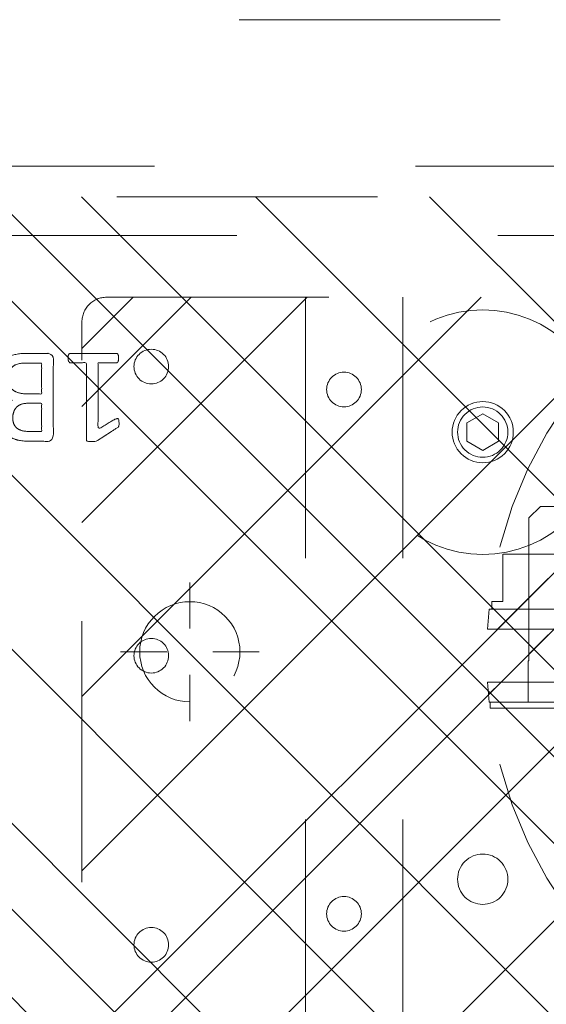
# Model space of a CAD drawing. Header units: inches. Extents: x -434 to -285, y -58 to 33.
# Tile 8 of 103: x -421.15 to -418.46, y -37.08 to -32.05. Entities that reach past the tile are written whole.
import ezdxf

# ---------------------------------------------------------------- set-up
doc = ezdxf.new("R2010")
doc.units = ezdxf.units.IN
doc.header["$LTSCALE"] = 32
doc.header["$MEASUREMENT"] = 0
doc.header["$PDMODE"] = 1
doc.header["$PDSIZE"] = -2
doc.linetypes.add('Dash Style-1', pattern=[0.083328, 0.041656, -0.041672])
for name, color, linetype, lineweight in [('DashLine', 7, 'Dash Style-1', 13), ('DashLineFill', 7, 'Dash Style-1', 13), ('Drawing', 7, 'Continuous', 18), ('Metal-Black', 7, 'Continuous', 18), ('Metal-DeskStructure', 7, 'Continuous', 13), ('SolidLine', 7, 'Continuous', 15), ('Wood_1-H', 7, 'Continuous', 13)]:
    doc.layers.add(name, color=color, linetype=linetype, lineweight=lineweight)
pattern_1 = [(45, (0, 0), (-1.613, 1.9357), []), (45, (-1.0608, 1.0608), (-0.472346, 0.41676), [])]

# ---------------------------------------------------------------- blocks, each defined once
blk = doc.blocks.new('Group-52')
at = {"layer": 'DashLine'}
for p, q in [((0.0002, 3.8189), (0.0002, 4.0551)), ((-0.1179, 3.7008), (-0.3541, 3.7008)), ((0.1183, 3.7008), (0.3545, 3.7008)), ((0.0002, 3.5827), (0.0002, 3.3465))]:
    blk.add_line(p, q, dxfattribs=at)
at = {"layer": 'DashLine', "flags": 128}
blk.add_lwpolyline([(-0.2557, 3.7008), (-0.2545, 3.7259), (-0.2508, 3.7507), (-0.2447, 3.7751), (-0.2362, 3.7987), (-0.2255, 3.8214), (-0.2126, 3.843), (-0.1976, 3.8631), (-0.1808, 3.8817), (-0.1621, 3.8986), (-0.142, 3.9136), (-0.1204, 3.9265), (-0.0977, 3.9372), (-0.0741, 3.9457), (-0.0497, 3.9518), (-0.0249, 3.9555), (0.0002, 3.9567), (0.0253, 3.9555), (0.0501, 3.9518), (0.0745, 3.9457), (0.0981, 3.9372), (0.1208, 3.9265), (0.1424, 3.9136), (0.1625, 3.8986), (0.1812, 3.8817), (0.198, 3.8631), (0.213, 3.843), (0.2259, 3.8214), (0.2366, 3.7987), (0.2451, 3.7751), (0.2512, 3.7507), (0.2549, 3.7259), (0.2561, 3.7008), (0.2549, 3.6757), (0.2512, 3.6509), (0.2451, 3.6265), (0.2366, 3.6029), (0.2259, 3.5802), (0.213, 3.5586), (0.198, 3.5384), (0.1812, 3.5198), (0.1625, 3.503), (0.1424, 3.488), (0.1208, 3.4751), (0.0981, 3.4644), (0.0745, 3.4559), (0.0501, 3.4498), (0.0253, 3.4461), (0.0002, 3.4449), (-0.0249, 3.4461), (-0.0497, 3.4498), (-0.0741, 3.4559), (-0.0977, 3.4644), (-0.1204, 3.4751), (-0.142, 3.488), (-0.1621, 3.503), (-0.1808, 3.5198), (-0.1976, 3.5384), (-0.2126, 3.5586), (-0.2255, 3.5802), (-0.2362, 3.6029), (-0.2447, 3.6265), (-0.2508, 3.6509), (-0.2545, 3.6757)], close=True, dxfattribs=at)
blk = doc.blocks.new('Group-55')
at = {"layer": 'SolidLine', "color": 7}
for points, knots in [([(1.2823, 6.0565), (1.3118, 6.0565), (1.3709, 6.0491), (1.4262, 6.0325), (1.4742, 6.0048), (1.5093, 5.9623), (1.5314, 5.9033), (1.5314, 5.8498), (1.5259, 5.8221), (1.5176, 5.7889), (1.5093, 5.7778), (1.4982, 5.7741), (1.4816, 5.7741), (1.4724, 5.776), (1.4668, 5.7778), (1.465, 5.7815), (1.465, 5.7889), (1.4705, 5.8018), (1.4779, 5.8239), (1.4816, 5.8516), (1.4816, 5.9033), (1.4558, 5.9513), (1.4133, 5.9808), (1.3561, 5.9974), (1.3229, 5.9974), (1.334, 5.979), (1.3506, 5.9273), (1.3506, 5.8572), (1.3303, 5.8055), (1.2952, 5.776), (1.2472, 5.7612), (1.1882, 5.7612), (1.1347, 5.7796), (1.0941, 5.8166), (1.0701, 5.8719), (1.0701, 5.9402), (1.083, 5.9826), (1.1107, 6.0159), (1.1476, 6.038), (1.1956, 6.0509), (1.2509, 6.0565), (1.2823, 6.0565)], [0, 0, 0, 0.054342, 0.108683, 0.163025, 0.217366, 0.271708, 0.32605, 0.346749, 0.367448, 0.408846, 0.429545, 0.450244, 0.466803, 0.483362, 0.499922, 0.516481, 0.53304, 0.549599, 0.566158, 0.582718, 0.612524, 0.642331, 0.672137, 0.701944, 0.701944, 0.721255, 0.740567, 0.762023, 0.78348, 0.804937, 0.826394, 0.847851, 0.869308, 0.890765, 0.912222, 0.926851, 0.941481, 0.956111, 0.970741, 0.98537, 1, 1, 1]), ([(1.2768, 5.9956), (1.2325, 5.9956), (1.1411, 5.979), (1.1162, 5.9291), (1.1162, 5.8848), (1.1328, 5.8516), (1.1605, 5.8313), (1.1956, 5.8221), (1.2343, 5.8221), (1.2675, 5.8313), (1.2915, 5.8498), (1.3044, 5.8811), (1.3044, 5.931), (1.2878, 5.979), (1.2768, 5.9956)], [0, 0, 0, 0.066007, 0.19802, 0.264026, 0.330033, 0.39604, 0.462046, 0.528053, 0.60066, 0.673267, 0.745875, 0.818482, 0.909241, 1, 1, 1]), ([(1.1014, 5.7482), (1.1074, 5.7482), (1.118, 5.7482), (1.1236, 5.7445), (1.1273, 5.739), (1.1273, 5.6744), (1.1273, 5.6116), (1.3211, 5.6116), (1.5185, 5.6116), (1.5222, 5.608), (1.5241, 5.6006), (1.5259, 5.5895), (1.5259, 5.5729), (1.5241, 5.5618), (1.5222, 5.5544), (1.5185, 5.5507), (1.3211, 5.5507), (1.1273, 5.5507), (1.1273, 5.488), (1.1273, 5.4234), (1.1236, 5.4179), (1.118, 5.416), (1.1088, 5.4142), (1.0959, 5.4142), (1.0848, 5.416), (1.0793, 5.4179), (1.0756, 5.4234), (1.0756, 5.5812), (1.0756, 5.739), (1.0793, 5.7445), (1.0848, 5.7482), (1.0959, 5.7482), (1.1014, 5.7482)], [0, 0, 0, 0.003046, 0.005389, 0.007733, 0.010076, 0.089744, 0.089744, 0.335779, 0.340465, 0.345152, 0.349838, 0.354524, 0.360382, 0.36624, 0.372099, 0.377957, 0.6855, 0.6855, 0.785085, 0.788014, 0.790943, 0.793872, 0.796801, 0.798998, 0.801195, 0.803391, 0.805588, 0.991213, 0.99341, 0.995606, 0.997803, 1, 1, 1]), ([(1.2066, 5.3983), (1.2417, 5.3983), (1.2952, 5.3761), (1.3321, 5.3355), (1.3543, 5.2765), (1.3543, 5.2091), (1.3543, 5.1842), (1.4345, 5.1842), (1.5185, 5.1842), (1.5222, 5.1805), (1.5241, 5.1731), (1.5259, 5.162), (1.5259, 5.1454), (1.5241, 5.1344), (1.5222, 5.127), (1.5185, 5.1233), (1.3081, 5.1233), (1.0885, 5.1233), (1.0756, 5.1381), (1.0756, 5.1953), (1.0756, 5.258), (1.0793, 5.2839), (1.0867, 5.3208), (1.1088, 5.3577), (1.1402, 5.3854), (1.1826, 5.3983), (1.2066, 5.3983)], [0, 0, 0, 0.066268, 0.132535, 0.198803, 0.26507, 0.303966, 0.303966, 0.429297, 0.43506, 0.440822, 0.446584, 0.452347, 0.456957, 0.461567, 0.466177, 0.470786, 0.728938, 0.745073, 0.761208, 0.845107, 0.870922, 0.896738, 0.922553, 0.948369, 0.974184, 1, 1, 1]), ([(1.2122, 5.3355), (1.1845, 5.3355), (1.1476, 5.3152), (1.131, 5.2857), (1.1254, 5.2543), (1.1254, 5.211), (1.1254, 5.1842), (1.2149, 5.1842), (1.3044, 5.1842), (1.3044, 5.211), (1.3044, 5.2635), (1.2915, 5.3005), (1.2657, 5.3244), (1.2325, 5.3355), (1.2122, 5.3355)], [0, 0, 0, 0.053098, 0.106195, 0.159293, 0.212391, 0.297937, 0.297937, 0.584068, 0.584068, 0.669615, 0.752211, 0.834807, 0.917404, 1, 1, 1]), ([(1.5148, 5.0603), (1.5185, 5.0603), (1.5222, 5.0584), (1.5241, 5.0511), (1.5259, 5.0381), (1.5259, 5.0197), (1.5241, 5.0086), (1.5222, 5.0012), (1.5167, 4.9975), (1.5111, 4.9957), (1.4585, 4.9754), (1.4059, 4.9551), (1.3875, 4.9477), (1.358, 4.9329), (1.3358, 4.9108), (1.3247, 4.8813), (1.3247, 4.8416), (1.3247, 4.8222), (1.4198, 4.8222), (1.5185, 4.8222), (1.5222, 4.8185), (1.5241, 4.8111), (1.5259, 4.8001), (1.5259, 4.7835), (1.5241, 4.7724), (1.5222, 4.765), (1.5185, 4.7613), (1.3072, 4.7613), (1.0867, 4.7613), (1.0756, 4.7761), (1.0756, 4.8314), (1.0756, 4.896), (1.0774, 4.9182), (1.0793, 4.9274), (1.083, 4.9532), (1.1033, 4.9938), (1.1328, 5.0197), (1.1716, 5.0344), (1.2159, 5.0344), (1.2528, 5.0215), (1.2805, 4.9994), (1.2989, 4.9662), (1.3063, 4.9477), (1.3118, 4.9588), (1.3266, 4.9772), (1.3469, 4.992), (1.3746, 5.0049), (1.3912, 5.0123), (1.4401, 5.0326), (1.489, 5.0529), (1.5019, 5.0584), (1.513, 5.0603), (1.5148, 5.0603)], [0, 0, 0, 0.004018, 0.008035, 0.012053, 0.01607, 0.020088, 0.024105, 0.028123, 0.03214, 0.03214, 0.070951, 0.070951, 0.084634, 0.098317, 0.112001, 0.125684, 0.138745, 0.138745, 0.202807, 0.205295, 0.207782, 0.21027, 0.212758, 0.214748, 0.216739, 0.218729, 0.220719, 0.332671, 0.339637, 0.346603, 0.391882, 0.407555, 0.423229, 0.423229, 0.466696, 0.510164, 0.553631, 0.597099, 0.640566, 0.684033, 0.727501, 0.770968, 0.770968, 0.798042, 0.825115, 0.852188, 0.879262, 0.879262, 0.958132, 0.958132, 0.979066, 1, 1, 1]), ([(1.2011, 4.9717), (1.1734, 4.9717), (1.1383, 4.9477), (1.1291, 4.92), (1.1273, 4.9108), (1.1254, 4.8887), (1.1254, 4.8471), (1.1254, 4.8222), (1.2011, 4.8222), (1.2768, 4.8222), (1.2768, 4.8508), (1.2768, 4.9034), (1.2657, 4.9366), (1.2435, 4.9606), (1.2159, 4.9717), (1.2011, 4.9717)], [0, 0, 0, 0.142515, 0.285031, 0.285031, 0.330993, 0.376955, 0.445899, 0.445899, 0.655281, 0.655281, 0.734439, 0.800829, 0.867219, 0.93361, 1, 1, 1]), ([(1.3949, 4.694), (1.417, 4.694), (1.4521, 4.6829), (1.4816, 4.6644), (1.5019, 4.6367), (1.5241, 4.5869), (1.5241, 4.4799), (1.5241, 4.4134), (1.513, 4.3987), (1.2998, 4.3987), (1.0867, 4.3987), (1.0756, 4.4134), (1.0756, 4.4716), (1.0756, 4.5629), (1.0922, 4.6146), (1.1199, 4.6478), (1.1623, 4.6663), (1.2048, 4.6663), (1.2343, 4.6589), (1.2583, 4.6441), (1.2786, 4.6201), (1.2841, 4.6072), (1.2878, 4.6257), (1.3063, 4.6571), (1.334, 4.681), (1.3727, 4.694), (1.3949, 4.694)], [0, 0, 0, 0.031455, 0.06291, 0.094366, 0.125821, 0.188731, 0.266159, 0.275837, 0.285516, 0.435531, 0.44521, 0.454888, 0.521427, 0.574659, 0.627891, 0.681123, 0.734355, 0.762747, 0.791139, 0.819531, 0.847924, 0.847924, 0.885943, 0.923962, 0.961981, 1, 1, 1]), ([(1.3986, 4.6312), (1.3783, 4.6312), (1.3487, 4.6183), (1.3284, 4.5943), (1.3174, 4.5574), (1.3174, 4.4937), (1.3174, 4.4577), (1.3958, 4.4577), (1.4742, 4.4577), (1.4742, 4.5011), (1.4742, 4.5851), (1.4465, 4.6183), (1.417, 4.6312), (1.3986, 4.6312)], [0, 0, 0, 0.079156, 0.158312, 0.237468, 0.316624, 0.419526, 0.419526, 0.643799, 0.643799, 0.767809, 0.883905, 0.941952, 1, 1, 1]), ([(1.1956, 4.6054), (1.1789, 4.6054), (1.1531, 4.5961), (1.1347, 4.5758), (1.1254, 4.5445), (1.1254, 4.4891), (1.1254, 4.4577), (1.1974, 4.4577), (1.2694, 4.4577), (1.2694, 4.4919), (1.2694, 4.5482), (1.2583, 4.5777), (1.238, 4.5961), (1.2103, 4.6054), (1.1956, 4.6054)], [0, 0, 0, 0.074499, 0.148998, 0.223496, 0.297995, 0.395417, 0.395417, 0.61891, 0.61891, 0.724928, 0.793696, 0.862464, 0.931232, 1, 1, 1]), ([(1.5001, 4.3229), (1.5074, 4.3229), (1.5213, 4.3201), (1.5241, 4.3118), (1.5241, 4.1927), (1.5241, 4.0737), (1.5222, 4.07), (1.5167, 4.0663), (1.5074, 4.0645), (1.4945, 4.0645), (1.4853, 4.0663), (1.4798, 4.0682), (1.4761, 4.0737), (1.4761, 4.1226), (1.4761, 4.1697), (1.3063, 4.1697), (1.1365, 4.1697), (1.1623, 4.1263), (1.1882, 4.0829), (1.19, 4.0774), (1.1919, 4.0682), (1.1882, 4.0645), (1.1771, 4.0626), (1.1646, 4.0626), (1.155, 4.0626), (1.1494, 4.0645), (1.1457, 4.0682), (1.1439, 4.0719), (1.1107, 4.1235), (1.0774, 4.1752), (1.0756, 4.1771), (1.0756, 4.1807), (1.0738, 4.1863), (1.0738, 4.2034), (1.0738, 4.2214), (1.0774, 4.2269), (1.0811, 4.2287), (1.2795, 4.2287), (1.4761, 4.2287), (1.4761, 4.2693), (1.4761, 4.3136), (1.4798, 4.3173), (1.4853, 4.321), (1.4945, 4.3229), (1.5001, 4.3229)], [0, 0, 0, 0.00261, 0.007831, 0.010441, 0.176195, 0.178805, 0.181415, 0.184026, 0.186636, 0.188594, 0.190551, 0.192509, 0.194467, 0.244389, 0.244389, 0.424498, 0.424498, 0.47805, 0.47805, 0.484241, 0.490432, 0.496622, 0.502813, 0.507071, 0.510941, 0.514811, 0.518682, 0.518682, 0.576295, 0.576295, 0.578743, 0.58119, 0.583638, 0.590247, 0.593184, 0.596122, 0.599059, 0.911881, 0.911881, 0.976501, 0.982376, 0.988251, 0.994125, 1, 1, 1])]:
    blk.add_open_spline(points, degree=2, knots=knots, dxfattribs=at)
blk = doc.blocks.new('1BRPT9-Bracket (2D)')
at = {"layer": 'DashLineFill', "linetype": 'Continuous', "lineweight": 13}
h = blk.add_hatch(dxfattribs=at)
h.set_pattern_fill('Steel', color=253, style=0, pattern_type=2)
h.set_pattern_definition(pattern_1)
edge = h.paths.add_edge_path()
edge.add_line((-2.3221, -8.7402), (-2.3221, 8.7402))
edge.add_line((-2.3221, 8.7402), (1.6779, 8.7402))
edge.add_arc((1.6779, 8.4882), 0.252, 0, 90, ccw=False)
edge.add_line((1.9299, 8.4882), (1.9299, 7.4803))
edge.add_line((1.9299, 7.4803), (2.3236, 7.4611))
edge.add_line((2.3236, 7.4611), (2.3236, -7.4803))
edge.add_line((2.3236, -7.4803), (1.9299, -7.4803))
edge.add_line((1.9299, -7.4803), (1.9299, -8.4882))
edge.add_arc((1.6779, -8.4882), 0.252, -90, 0, ccw=False)
edge.add_line((1.6779, -8.7402), (-2.3221, -8.7402))
h = blk.add_hatch(dxfattribs=at)
h.set_pattern_fill('Steel', color=253, style=0, pattern_type=2)
h.set_pattern_definition(pattern_1)
h.paths.add_polyline_path([(-1.3378, 3.002), (-1.3291, 3.0015), (-1.3205, 3.0003), (-1.3121, 2.9982), (-1.3039, 2.9952), (-1.2961, 2.9915), (-1.2886, 2.987), (-1.2816, 2.9819), (-1.2752, 2.976), (-1.2693, 2.9696), (-1.2642, 2.9626), (-1.2597, 2.9551), (-1.256, 2.9473), (-1.253, 2.9391), (-1.2509, 2.9307), (-1.2497, 2.9221), (-1.2492, 2.9134), (-1.2497, 2.9047), (-1.2509, 2.8961), (-1.253, 2.8877), (-1.256, 2.8795), (-1.2597, 2.8716), (-1.2642, 2.8642), (-1.2693, 2.8572), (-1.2752, 2.8507), (-1.2816, 2.8449), (-1.2886, 2.8397), (-1.2961, 2.8353), (-1.3039, 2.8315), (-1.3121, 2.8286), (-1.3205, 2.8265), (-1.3291, 2.8252), (-1.3378, 2.8248), (-1.3465, 2.8252), (-1.3551, 2.8265), (-1.3635, 2.8286), (-1.3717, 2.8315), (-1.3796, 2.8353), (-1.387, 2.8397), (-1.394, 2.8449), (-1.4005, 2.8507), (-1.4063, 2.8572), (-1.4115, 2.8642), (-1.4159, 2.8716), (-1.4197, 2.8795), (-1.4226, 2.8877), (-1.4247, 2.8961), (-1.426, 2.9047), (-1.4264, 2.9134), (-1.426, 2.9221), (-1.4247, 2.9307), (-1.4226, 2.9391), (-1.4197, 2.9473), (-1.4159, 2.9551), (-1.4115, 2.9626), (-1.4063, 2.9696), (-1.4005, 2.976), (-1.394, 2.9819), (-1.387, 2.987), (-1.3796, 2.9915), (-1.3717, 2.9952), (-1.3635, 2.9982), (-1.3551, 3.0003), (-1.3465, 3.0015)])
h = blk.add_hatch(dxfattribs=at)
h.set_pattern_fill('Steel', color=253, style=0, pattern_type=2)
h.set_pattern_definition(pattern_1)
h.paths.add_polyline_path([(1.3393, 3.002), (1.348, 3.0015), (1.3566, 3.0003), (1.3651, 2.9982), (1.3732, 2.9952), (1.3811, 2.9915), (1.3886, 2.987), (1.3955, 2.9819), (1.402, 2.976), (1.4078, 2.9696), (1.413, 2.9626), (1.4175, 2.9551), (1.4212, 2.9473), (1.4241, 2.9391), (1.4262, 2.9307), (1.4275, 2.9221), (1.4279, 2.9134), (1.4275, 2.9047), (1.4262, 2.8961), (1.4241, 2.8877), (1.4212, 2.8795), (1.4175, 2.8716), (1.413, 2.8642), (1.4078, 2.8572), (1.402, 2.8507), (1.3955, 2.8449), (1.3886, 2.8397), (1.3811, 2.8353), (1.3732, 2.8315), (1.3651, 2.8286), (1.3566, 2.8265), (1.348, 2.8252), (1.3393, 2.8248), (1.3307, 2.8252), (1.3221, 2.8265), (1.3136, 2.8286), (1.3054, 2.8315), (1.2976, 2.8353), (1.2901, 2.8397), (1.2832, 2.8449), (1.2767, 2.8507), (1.2709, 2.8572), (1.2657, 2.8642), (1.2612, 2.8716), (1.2575, 2.8795), (1.2546, 2.8877), (1.2525, 2.8961), (1.2512, 2.9047), (1.2508, 2.9134), (1.2512, 2.9221), (1.2525, 2.9307), (1.2546, 2.9391), (1.2575, 2.9473), (1.2612, 2.9551), (1.2657, 2.9626), (1.2709, 2.9696), (1.2767, 2.976), (1.2832, 2.9819), (1.2901, 2.987), (1.2976, 2.9915), (1.3054, 2.9952), (1.3136, 2.9982), (1.3221, 3.0003), (1.3307, 3.0015)])
at = {"layer": 'DashLineFill'}
blk.add_line((2.1268, 7.4611), (2.1268, -7.4803), dxfattribs=at)
at = {"layer": 'DashLineFill', "flags": 128}
blk.add_lwpolyline([(-2.3221, -8.7402), (-2.3221, 8.7402), (1.6779, 8.7402, -0.414214), (1.9299, 8.4882), (1.9299, 7.4803), (2.3236, 7.4611), (2.3236, -7.4803), (1.9299, -7.4803), (1.9299, -8.4882, -0.414214), (1.6779, -8.7402)], format="xyb", close=True, dxfattribs=at)
for points in [[(-1.3378, 3.002), (-1.3291, 3.0015), (-1.3205, 3.0003), (-1.3121, 2.9982), (-1.3039, 2.9952), (-1.2961, 2.9915), (-1.2886, 2.987), (-1.2816, 2.9819), (-1.2752, 2.976), (-1.2693, 2.9696), (-1.2642, 2.9626), (-1.2597, 2.9551), (-1.256, 2.9473), (-1.253, 2.9391), (-1.2509, 2.9307), (-1.2497, 2.9221), (-1.2492, 2.9134), (-1.2497, 2.9047), (-1.2509, 2.8961), (-1.253, 2.8877), (-1.256, 2.8795), (-1.2597, 2.8716), (-1.2642, 2.8642), (-1.2693, 2.8572), (-1.2752, 2.8507), (-1.2816, 2.8449), (-1.2886, 2.8397), (-1.2961, 2.8353), (-1.3039, 2.8315), (-1.3121, 2.8286), (-1.3205, 2.8265), (-1.3291, 2.8252), (-1.3378, 2.8248), (-1.3465, 2.8252), (-1.3551, 2.8265), (-1.3635, 2.8286), (-1.3717, 2.8315), (-1.3796, 2.8353), (-1.387, 2.8397), (-1.394, 2.8449), (-1.4005, 2.8507), (-1.4063, 2.8572), (-1.4115, 2.8642), (-1.4159, 2.8716), (-1.4197, 2.8795), (-1.4226, 2.8877), (-1.4247, 2.8961), (-1.426, 2.9047), (-1.4264, 2.9134), (-1.426, 2.9221), (-1.4247, 2.9307), (-1.4226, 2.9391), (-1.4197, 2.9473), (-1.4159, 2.9551), (-1.4115, 2.9626), (-1.4063, 2.9696), (-1.4005, 2.976), (-1.394, 2.9819), (-1.387, 2.987), (-1.3796, 2.9915), (-1.3717, 2.9952), (-1.3635, 2.9982), (-1.3551, 3.0003), (-1.3465, 3.0015)], [(1.3393, 3.002), (1.348, 3.0015), (1.3566, 3.0003), (1.3651, 2.9982), (1.3732, 2.9952), (1.3811, 2.9915), (1.3886, 2.987), (1.3955, 2.9819), (1.402, 2.976), (1.4078, 2.9696), (1.413, 2.9626), (1.4175, 2.9551), (1.4212, 2.9473), (1.4241, 2.9391), (1.4262, 2.9307), (1.4275, 2.9221), (1.4279, 2.9134), (1.4275, 2.9047), (1.4262, 2.8961), (1.4241, 2.8877), (1.4212, 2.8795), (1.4175, 2.8716), (1.413, 2.8642), (1.4078, 2.8572), (1.402, 2.8507), (1.3955, 2.8449), (1.3886, 2.8397), (1.3811, 2.8353), (1.3732, 2.8315), (1.3651, 2.8286), (1.3566, 2.8265), (1.348, 2.8252), (1.3393, 2.8248), (1.3307, 2.8252), (1.3221, 2.8265), (1.3136, 2.8286), (1.3054, 2.8315), (1.2976, 2.8353), (1.2901, 2.8397), (1.2832, 2.8449), (1.2767, 2.8507), (1.2709, 2.8572), (1.2657, 2.8642), (1.2612, 2.8716), (1.2575, 2.8795), (1.2546, 2.8877), (1.2525, 2.8961), (1.2512, 2.9047), (1.2508, 2.9134), (1.2512, 2.9221), (1.2525, 2.9307), (1.2546, 2.9391), (1.2575, 2.9473), (1.2612, 2.9551), (1.2657, 2.9626), (1.2709, 2.9696), (1.2767, 2.976), (1.2832, 2.9819), (1.2901, 2.987), (1.2976, 2.9915), (1.3054, 2.9952), (1.3136, 2.9982), (1.3221, 3.0003), (1.3307, 3.0015)]]:
    blk.add_lwpolyline(points, close=True, dxfattribs=at)
at = {"layer": 'DashLineFill', "linetype": 'Continuous', "lineweight": 5}
blk.add_point((0.0002, 3.7008), dxfattribs=at)
at = {"layer": 'Metal-DeskStructure', "color": 7}
blk.add_blockref('Group-52', (0, 0), dxfattribs=at)
at = {"layer": 'SolidLine', "color": 7}
blk.add_blockref('Group-55', (0, 0), dxfattribs=at)
blk = doc.blocks.new('StructEnd-C (2D)')
at = {"layer": 'Metal-Black', "color": 7}
blk.add_blockref('1BRPT9-Bracket (2D)', (0, 0), dxfattribs=at)
blk = doc.blocks.new('29D RUNOFF RETURN RIGHT (2D)')
at = {"layer": 'SolidLine', "color": 7, "rotation": 90}
blk.add_blockref('StructEnd-C (2D)', (-0.7322, -29.8327), dxfattribs=at)
blk.add_blockref('StructEnd-C (2D)', (-0.7322, -29.8327), dxfattribs=at)
blk = doc.blocks.new('Slate-LegBrace (2D)')
at = {"layer": 'DashLineFill', "linetype": 'Continuous', "lineweight": 13}
h = blk.add_hatch(dxfattribs=at)
h.set_pattern_fill('Steel', color=253, style=0, pattern_type=2)
h.set_pattern_definition(pattern_1)
edge = h.paths.add_edge_path()
edge.add_line((-2.1996, 0.1352), (-1.3748, 0.1352))
edge.add_arc((0, 0.0136), 1.3801, 5.0546, 174.9454, ccw=False)
edge.add_line((1.3748, 0.1352), (2.1997, 0.1352))
edge.add_arc((0.0001, 0.0171), 2.2028, 3.0731, 176.9269)
h = blk.add_hatch(dxfattribs=at)
h.set_pattern_fill('Steel', color=253, style=0, pattern_type=2)
h.set_pattern_definition(pattern_1)
edge = h.paths.add_edge_path()
edge.add_line((-2.1917, 0.2375), (-1.4637, 0.2375))
edge.add_arc((0.0001, 0.017), 1.4803, 8.5653, 171.4347, ccw=False)
edge.add_line((1.4639, 0.2375), (2.1918, 0.2375))
edge.add_line((2.1918, 0.2375), (2.1997, 0.1352))
edge.add_line((2.1997, 0.1352), (1.3748, 0.1352))
edge.add_arc((0, 0.0136), 1.3801, 5.0546, 174.9454)
edge.add_line((-1.3748, 0.1352), (-2.1996, 0.1352))
edge.add_line((-2.1996, 0.1352), (-2.1917, 0.2375))
h = blk.add_hatch(dxfattribs=at)
h.set_pattern_fill('Steel', color=253, style=0, pattern_type=2)
h.set_pattern_definition(pattern_1)
h.paths.add_polyline_path([(-2.1863, -0.2676), (-2.1863, -0.2375), (-1.992, -0.2375), (-1.992, -0.0258), (-1.9883, -0.0258), (-1.9883, 0.7034), (-1.9292, 0.7625), (-1.7348, 0.7625), (-1.6758, 0.7034), (-1.6758, -0.0258), (-1.672, -0.0258), (-1.672, -0.2375), (-1.4777, -0.2375), (-1.4777, -0.2676)])
h = blk.add_hatch(dxfattribs=at)
h.set_pattern_fill('Steel', color=253, style=0, pattern_type=2)
h.set_pattern_definition(pattern_1)
h.paths.add_polyline_path([(-2.1771, 0.2375), (-2.1771, 0.2775), (-2.1212, 0.2775), (-2.1212, 0.5188), (-1.5428, 0.5188), (-1.5428, 0.2775), (-1.4869, 0.2775), (-1.4869, 0.2375)])
h = blk.add_hatch(dxfattribs=at)
h.set_pattern_fill('Steel', color=253, style=0, pattern_type=2)
h.set_pattern_definition(pattern_1)
edge = h.paths.add_edge_path()
edge.add_line((-2.1996, -0.1352), (-1.3748, -0.1352))
edge.add_arc((0, -0.0136), 1.3801, 185.0546, 354.9454)
edge.add_line((1.3748, -0.1352), (2.1997, -0.1352))
edge.add_arc((0.0001, -0.0171), 2.2028, 183.0731, 356.9269, ccw=False)
h = blk.add_hatch(dxfattribs=at)
h.set_pattern_fill('Steel', color=253, style=0, pattern_type=2)
h.set_pattern_definition(pattern_1)
edge = h.paths.add_edge_path()
edge.add_line((2.1917, -0.2375), (1.4637, -0.2375))
edge.add_arc((-0.0001, -0.017), 1.4803, 188.5653, 351.4347, ccw=False)
edge.add_line((-1.4639, -0.2375), (-2.1918, -0.2375))
edge.add_line((-2.1918, -0.2375), (-2.1997, -0.1352))
edge.add_line((-2.1997, -0.1352), (-1.3748, -0.1352))
edge.add_arc((0, -0.0136), 1.3801, 185.0546, 354.9454)
edge.add_line((1.3748, -0.1352), (2.1996, -0.1352))
edge.add_line((2.1996, -0.1352), (2.1917, -0.2375))
at = {"layer": 'DashLineFill', "flags": 128}
for points in [[(-2.1996, 0.1352), (-1.3748, 0.1352, -0.915455), (1.3748, 0.1352), (2.1997, 0.1352, 0.947752)], [(-2.1917, 0.2375), (-1.4637, 0.2375, -0.860663), (1.4639, 0.2375), (2.1918, 0.2375), (2.1997, 0.1352), (1.3748, 0.1352, 0.915455), (-1.3748, 0.1352), (-2.1996, 0.1352)], [(2.1917, -0.2375), (1.4637, -0.2375, -0.860663), (-1.4639, -0.2375), (-2.1918, -0.2375), (-2.1997, -0.1352), (-1.3748, -0.1352, 0.915455), (1.3748, -0.1352), (2.1996, -0.1352)], [(-2.1996, -0.1352), (-1.3748, -0.1352, 0.915455), (1.3748, -0.1352), (2.1997, -0.1352, -0.947752)]]:
    blk.add_lwpolyline(points, format="xyb", close=True, dxfattribs=at)
for points in [[(-2.1863, -0.2676), (-2.1863, -0.2375), (-1.992, -0.2375), (-1.992, -0.0258), (-1.9883, -0.0258), (-1.9883, 0.7034), (-1.9292, 0.7625), (-1.7348, 0.7625), (-1.6758, 0.7034), (-1.6758, -0.0258), (-1.672, -0.0258), (-1.672, -0.2375), (-1.4777, -0.2375), (-1.4777, -0.2676)], [(-2.1771, 0.2375), (-2.1771, 0.2775), (-2.1212, 0.2775), (-2.1212, 0.5188), (-1.5428, 0.5188), (-1.5428, 0.2775), (-1.4869, 0.2775), (-1.4869, 0.2375)]]:
    blk.add_lwpolyline(points, close=True, dxfattribs=at)
blk = doc.blocks.new('1BP8DW-Leveler (2D)')
at = {"layer": 'DashLine', "flags": 128}
for points in [[(0.625, 0), (0.622, -0.0613), (0.613, -0.1219), (0.5981, -0.1814), (0.5774, -0.2392), (0.5512, -0.2946), (0.5197, -0.3472), (0.4831, -0.3965), (0.4419, -0.4419), (0.3965, -0.4831), (0.3472, -0.5197), (0.2946, -0.5512), (0.2392, -0.5774), (0.1814, -0.5981), (0.1219, -0.613), (0.0613, -0.622), (0, -0.625), (-0.0613, -0.622), (-0.1219, -0.613), (-0.1814, -0.5981), (-0.2392, -0.5774), (-0.2946, -0.5512), (-0.3472, -0.5197), (-0.3965, -0.4831), (-0.4419, -0.4419), (-0.4831, -0.3965), (-0.5197, -0.3472), (-0.5512, -0.2946), (-0.5774, -0.2392), (-0.5981, -0.1814), (-0.613, -0.1219), (-0.622, -0.0613), (-0.625, 0), (-0.622, 0.0613), (-0.613, 0.1219), (-0.5981, 0.1814), (-0.5774, 0.2392), (-0.5512, 0.2946), (-0.5197, 0.3472), (-0.4831, 0.3965), (-0.4419, 0.4419), (-0.3965, 0.4831), (-0.3472, 0.5197), (-0.2946, 0.5512), (-0.2392, 0.5774), (-0.1814, 0.5981), (-0.1219, 0.613), (-0.0613, 0.622), (0, 0.625), (0.0613, 0.622), (0.1219, 0.613), (0.1814, 0.5981), (0.2392, 0.5774), (0.2946, 0.5512), (0.3472, 0.5197), (0.3965, 0.4831), (0.4419, 0.4419), (0.4831, 0.3965), (0.5197, 0.3472), (0.5512, 0.2946), (0.5774, 0.2392), (0.5981, 0.1814), (0.613, 0.1219), (0.622, 0.0613)], [(0, 0.1562), (0.0153, 0.1555), (0.0305, 0.1532), (0.0454, 0.1495), (0.0598, 0.1444), (0.0737, 0.1378), (0.0868, 0.1299), (0.0991, 0.1208), (0.1105, 0.1105), (0.1208, 0.0991), (0.1299, 0.0868), (0.1378, 0.0737), (0.1444, 0.0598), (0.1495, 0.0454), (0.1532, 0.0305), (0.1555, 0.0153), (0.1562, 0), (0.1555, -0.0153), (0.1532, -0.0305), (0.1495, -0.0454), (0.1444, -0.0598), (0.1378, -0.0737), (0.1299, -0.0868), (0.1208, -0.0991), (0.1105, -0.1105), (0.0991, -0.1208), (0.0868, -0.1299), (0.0737, -0.1378), (0.0598, -0.1444), (0.0454, -0.1495), (0.0305, -0.1532), (0.0153, -0.1555), (0, -0.1562), (-0.0153, -0.1555), (-0.0305, -0.1532), (-0.0454, -0.1495), (-0.0598, -0.1444), (-0.0737, -0.1378), (-0.0868, -0.1299), (-0.0991, -0.1208), (-0.1105, -0.1105), (-0.1208, -0.0991), (-0.1299, -0.0868), (-0.1378, -0.0737), (-0.1444, -0.0598), (-0.1495, -0.0454), (-0.1532, -0.0305), (-0.1555, -0.0153), (-0.1562, 0), (-0.1555, 0.0153), (-0.1532, 0.0305), (-0.1495, 0.0454), (-0.1444, 0.0598), (-0.1378, 0.0737), (-0.1299, 0.0868), (-0.1208, 0.0991), (-0.1105, 0.1105), (-0.0991, 0.1208), (-0.0868, 0.1299), (-0.0737, 0.1378), (-0.0598, 0.1444), (-0.0454, 0.1495), (-0.0305, 0.1532), (-0.0153, 0.1555)], [(0, 0.0937), (-0.0812, 0.0469), (-0.0812, -0.0469), (0, -0.0938), (0.0812, -0.0469), (0.0812, 0.0469)]]:
    blk.add_lwpolyline(points, close=True, dxfattribs=at)
blk = doc.blocks.new('1BRPFX-Ped_Plate (2D)')
at = {"layer": 'DashLineFill', "linetype": 'Continuous', "lineweight": 13}
h = blk.add_hatch(dxfattribs=at)
h.set_pattern_fill('Steel', color=253, style=0, pattern_type=2)
h.set_pattern_definition(pattern_1)
edge = h.paths.add_edge_path()
edge.add_arc((-4.1457, 1.7047), 0.126, 90, 180, ccw=False)
edge.add_line((-4.1457, 1.8307), (4.1457, 1.8307))
edge.add_arc((4.1457, 1.7047), 0.126, 0, 90, ccw=False)
edge.add_line((4.2717, 1.7047), (4.2717, -1.7047))
edge.add_arc((4.1457, -1.7047), 0.126, 270, 360, ccw=False)
edge.add_line((4.1457, -1.8307), (-4.1457, -1.8307))
edge.add_arc((-4.1457, -1.7047), 0.126, 180, 270, ccw=False)
edge.add_line((-4.2717, -1.7047), (-4.2717, 1.7047))
at = {"layer": 'DashLine'}
for p, q in [((-3.1291, 1.8307), (-3.1291, -1.8307)), ((-2.6323, 1.8307), (-2.6323, -1.8307))]:
    blk.add_line(p, q, dxfattribs=at)
at = {"layer": 'DashLineFill', "flags": 128}
blk.add_lwpolyline([(-4.2717, 1.7047, -0.414214), (-4.1457, 1.8307), (4.1457, 1.8307, -0.414214), (4.2717, 1.7047), (4.2717, -1.7047, -0.414214), (4.1457, -1.8307), (-4.1457, -1.8307, -0.414214), (-4.2717, -1.7047)], format="xyb", close=True, dxfattribs=at)
at = {"layer": 'SolidLine', "flags": 128}
for points in [[(-3.9173, 1.565), (-3.9086, 1.5645), (-3.9, 1.5633), (-3.8916, 1.5611), (-3.8834, 1.5582), (-3.8756, 1.5545), (-3.8681, 1.55), (-3.8611, 1.5449), (-3.8547, 1.539), (-3.8488, 1.5326), (-3.8437, 1.5256), (-3.8392, 1.5181), (-3.8355, 1.5103), (-3.8326, 1.5021), (-3.8304, 1.4937), (-3.8292, 1.4851), (-3.8287, 1.4764), (-3.8292, 1.4677), (-3.8304, 1.4591), (-3.8326, 1.4507), (-3.8355, 1.4425), (-3.8392, 1.4346), (-3.8437, 1.4272), (-3.8488, 1.4202), (-3.8547, 1.4137), (-3.8611, 1.4079), (-3.8681, 1.4027), (-3.8756, 1.3983), (-3.8834, 1.3945), (-3.8916, 1.3916), (-3.9, 1.3895), (-3.9086, 1.3882), (-3.9173, 1.3878), (-3.926, 1.3882), (-3.9346, 1.3895), (-3.943, 1.3916), (-3.9512, 1.3945), (-3.9591, 1.3983), (-3.9665, 1.4027), (-3.9735, 1.4079), (-3.98, 1.4137), (-3.9858, 1.4202), (-3.991, 1.4272), (-3.9954, 1.4346), (-3.9992, 1.4425), (-4.0021, 1.4507), (-4.0042, 1.4591), (-4.0055, 1.4677), (-4.0059, 1.4764), (-4.0055, 1.4851), (-4.0042, 1.4937), (-4.0021, 1.5021), (-3.9992, 1.5103), (-3.9954, 1.5181), (-3.991, 1.5256), (-3.9858, 1.5326), (-3.98, 1.539), (-3.9735, 1.5449), (-3.9665, 1.55), (-3.9591, 1.5545), (-3.9512, 1.5582), (-3.943, 1.5611), (-3.9346, 1.5633), (-3.926, 1.5645)], [(-2.2244, 1.2703), (-2.2118, 1.2697), (-2.1993, 1.2678), (-2.1871, 1.2647), (-2.1752, 1.2605), (-2.1638, 1.2551), (-2.153, 1.2486), (-2.1429, 1.2411), (-2.1335, 1.2326), (-2.125, 1.2233), (-2.1175, 1.2131), (-2.111, 1.2023), (-2.1057, 1.1909), (-2.1014, 1.179), (-2.0983, 1.1668), (-2.0965, 1.1543), (-2.0959, 1.1417), (-2.0965, 1.1291), (-2.0983, 1.1167), (-2.1014, 1.1044), (-2.1057, 1.0925), (-2.111, 1.0811), (-2.1175, 1.0703), (-2.125, 1.0602), (-2.1335, 1.0508), (-2.1429, 1.0424), (-2.153, 1.0349), (-2.1638, 1.0284), (-2.1752, 1.023), (-2.1871, 1.0187), (-2.1993, 1.0157), (-2.2118, 1.0138), (-2.2244, 1.0132), (-2.237, 1.0138), (-2.2495, 1.0157), (-2.2617, 1.0187), (-2.2736, 1.023), (-2.285, 1.0284), (-2.2958, 1.0349), (-2.306, 1.0424), (-2.3153, 1.0508), (-2.3238, 1.0602), (-2.3313, 1.0703), (-2.3378, 1.0811), (-2.3432, 1.0925), (-2.3474, 1.1044), (-2.3505, 1.1167), (-2.3523, 1.1291), (-2.353, 1.1417), (-2.3523, 1.1543), (-2.3505, 1.1668), (-2.3474, 1.179), (-2.3432, 1.1909), (-2.3378, 1.2023), (-2.3313, 1.2131), (-2.3238, 1.2233), (-2.3153, 1.2326), (-2.306, 1.2411), (-2.2958, 1.2486), (-2.285, 1.2551), (-2.2736, 1.2605), (-2.2617, 1.2647), (-2.2495, 1.2678), (-2.237, 1.2697)], [(-3.9173, 0.0886), (-3.9086, 0.0882), (-3.9, 0.0869), (-3.8916, 0.0848), (-3.8834, 0.0818), (-3.8756, 0.0781), (-3.8681, 0.0737), (-3.8611, 0.0685), (-3.8547, 0.0626), (-3.8488, 0.0562), (-3.8437, 0.0492), (-3.8392, 0.0418), (-3.8355, 0.0339), (-3.8326, 0.0257), (-3.8304, 0.0173), (-3.8292, 0.0087), (-3.8287, 0), (-3.8292, -0.0087), (-3.8304, -0.0173), (-3.8326, -0.0257), (-3.8355, -0.0339), (-3.8392, -0.0418), (-3.8437, -0.0492), (-3.8488, -0.0562), (-3.8547, -0.0626), (-3.8611, -0.0685), (-3.8681, -0.0737), (-3.8756, -0.0781), (-3.8834, -0.0818), (-3.8916, -0.0848), (-3.9, -0.0869), (-3.9086, -0.0882), (-3.9173, -0.0886), (-3.926, -0.0882), (-3.9346, -0.0869), (-3.943, -0.0848), (-3.9512, -0.0818), (-3.9591, -0.0781), (-3.9665, -0.0737), (-3.9735, -0.0685), (-3.98, -0.0626), (-3.9858, -0.0562), (-3.991, -0.0492), (-3.9954, -0.0418), (-3.9992, -0.0339), (-4.0021, -0.0257), (-4.0042, -0.0173), (-4.0055, -0.0087), (-4.0059, 0), (-4.0055, 0.0087), (-4.0042, 0.0173), (-4.0021, 0.0257), (-3.9992, 0.0339), (-3.9954, 0.0418), (-3.991, 0.0492), (-3.9858, 0.0562), (-3.98, 0.0626), (-3.9735, 0.0685), (-3.9665, 0.0737), (-3.9591, 0.0781), (-3.9512, 0.0818), (-3.943, 0.0848), (-3.9346, 0.0869), (-3.926, 0.0882)], [(-2.2244, -1.0132), (-2.2118, -1.0138), (-2.1993, -1.0157), (-2.1871, -1.0187), (-2.1752, -1.023), (-2.1638, -1.0284), (-2.153, -1.0349), (-2.1429, -1.0424), (-2.1335, -1.0508), (-2.125, -1.0602), (-2.1175, -1.0703), (-2.111, -1.0811), (-2.1057, -1.0925), (-2.1014, -1.1044), (-2.0983, -1.1167), (-2.0965, -1.1291), (-2.0959, -1.1417), (-2.0965, -1.1543), (-2.0983, -1.1668), (-2.1014, -1.179), (-2.1057, -1.1909), (-2.111, -1.2023), (-2.1175, -1.2131), (-2.125, -1.2233), (-2.1335, -1.2326), (-2.1429, -1.2411), (-2.153, -1.2486), (-2.1638, -1.2551), (-2.1752, -1.2605), (-2.1871, -1.2647), (-2.1993, -1.2678), (-2.2118, -1.2697), (-2.2244, -1.2703), (-2.237, -1.2697), (-2.2495, -1.2678), (-2.2617, -1.2647), (-2.2736, -1.2605), (-2.285, -1.2551), (-2.2958, -1.2486), (-2.306, -1.2411), (-2.3153, -1.2326), (-2.3238, -1.2233), (-2.3313, -1.2131), (-2.3378, -1.2023), (-2.3432, -1.1909), (-2.3474, -1.179), (-2.3505, -1.1668), (-2.3523, -1.1543), (-2.353, -1.1417), (-2.3523, -1.1291), (-2.3505, -1.1167), (-2.3474, -1.1044), (-2.3432, -1.0925), (-2.3378, -1.0811), (-2.3313, -1.0703), (-2.3238, -1.0602), (-2.3153, -1.0508), (-2.306, -1.0424), (-2.2958, -1.0349), (-2.285, -1.0284), (-2.2736, -1.023), (-2.2617, -1.0187), (-2.2495, -1.0157), (-2.237, -1.0138)], [(-3.9173, -1.3878), (-3.9086, -1.3882), (-3.9, -1.3895), (-3.8916, -1.3916), (-3.8834, -1.3945), (-3.8756, -1.3983), (-3.8681, -1.4027), (-3.8611, -1.4079), (-3.8547, -1.4137), (-3.8488, -1.4202), (-3.8437, -1.4272), (-3.8392, -1.4346), (-3.8355, -1.4425), (-3.8326, -1.4507), (-3.8304, -1.4591), (-3.8292, -1.4677), (-3.8287, -1.4764), (-3.8292, -1.4851), (-3.8304, -1.4937), (-3.8326, -1.5021), (-3.8355, -1.5103), (-3.8392, -1.5181), (-3.8437, -1.5256), (-3.8488, -1.5326), (-3.8547, -1.539), (-3.8611, -1.5449), (-3.8681, -1.55), (-3.8756, -1.5545), (-3.8834, -1.5582), (-3.8916, -1.5611), (-3.9, -1.5633), (-3.9086, -1.5645), (-3.9173, -1.565), (-3.926, -1.5645), (-3.9346, -1.5633), (-3.943, -1.5611), (-3.9512, -1.5582), (-3.9591, -1.5545), (-3.9665, -1.55), (-3.9735, -1.5449), (-3.98, -1.539), (-3.9858, -1.5326), (-3.991, -1.5256), (-3.9954, -1.5181), (-3.9992, -1.5103), (-4.0021, -1.5021), (-4.0042, -1.4937), (-4.0055, -1.4851), (-4.0059, -1.4764), (-4.0055, -1.4677), (-4.0042, -1.4591), (-4.0021, -1.4507), (-3.9992, -1.4425), (-3.9954, -1.4346), (-3.991, -1.4272), (-3.9858, -1.4202), (-3.98, -1.4137), (-3.9735, -1.4079), (-3.9665, -1.4027), (-3.9591, -1.3983), (-3.9512, -1.3945), (-3.943, -1.3916), (-3.9346, -1.3895), (-3.926, -1.3882)]]:
    blk.add_lwpolyline(points, close=True, dxfattribs=at)
at = {"layer": 'Metal-Black', "color": 7}
blk.add_blockref('1BP8DW-Leveler (2D)', (-2.2244, 1.1417), dxfattribs=at)
blk = doc.blocks.new('30W 7.5D LEG SURROUND (2D)')
at = {"layer": 'DashLine', "flags": 128}
blk.add_lwpolyline([(-14.1339, -3.2884), (-0.0591, -3.2884), (-0.0591, -4.0364), (-14.1339, -4.0364)], close=True, dxfattribs=at)
at = {"layer": 'DashLine'}
blk.add_arc((-14.1339, -3.2884), 14.0748, 0, 90, dxfattribs=at)
at = {"layer": 'SolidLine', "color": 7}
blk.add_blockref('1BRPFX-Ped_Plate (2D)', (0, -6.5364), dxfattribs=at)
blk.add_blockref('1BRPFX-Ped_Plate (2D)', (0, -6.5364), dxfattribs=at)
at = {"layer": 'Wood_1-H', "color": 7}
blk.add_blockref('Slate-LegBrace (2D)', (0, -6.5364), dxfattribs=at)
blk.add_blockref('Slate-LegBrace (2D)', (0, -6.5364), dxfattribs=at)

msp = doc.modelspace()

# ---------------------------------------------------------------- block references
at = {"layer": 'Drawing', "color": 7}
msp.add_blockref('29D RUNOFF RETURN RIGHT (2D)', (-415.8466, -5.4429), dxfattribs=at)

# ---------------------------------------------------------------- next in the draw order: block references
msp.add_blockref('30W 7.5D LEG SURROUND (2D)', (-416.5591, -28.7589), dxfattribs=at)

doc.saveas('drawing.dxf')
